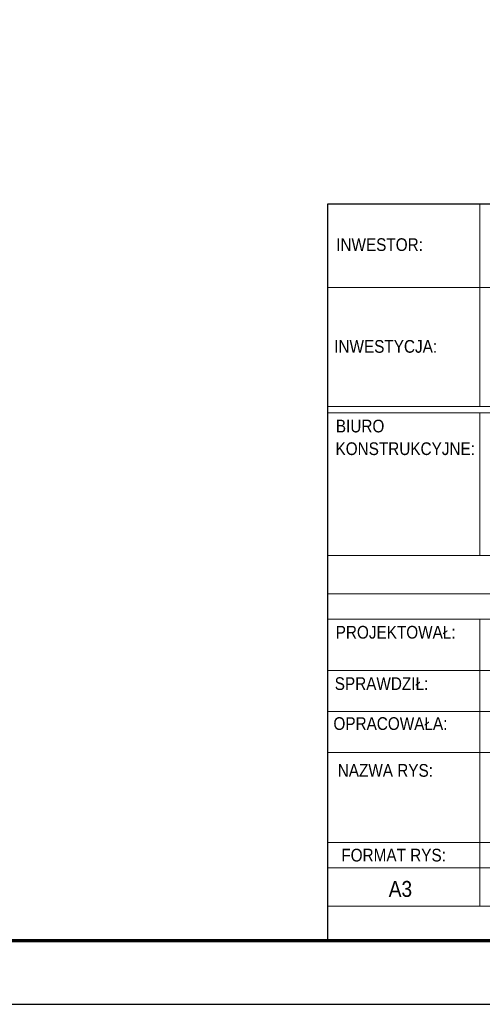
# Model space of a CAD drawing. Header units: millimetres. Extents: x 2268 to 2689, y 16092 to 16416.
# Tile 7 of 13: x 2520 to 2593, y 16092 to 16247. Entities that reach past the tile are written whole.
import ezdxf
from ezdxf.enums import TextEntityAlignment as Align

# ---------------------------------------------------------------- set-up
doc = ezdxf.new("R2010")
doc.units = ezdxf.units.MM
doc.header["$LTSCALE"] = 10
doc.layers.add('_FORMATKA', color=8, linetype='Continuous', plot=False)
doc.layers.add('_RAMKA', color=7, linetype='Continuous', lineweight=35)
doc.layers.add('PS_DIM', color=4, linetype='Continuous', lineweight=13)
doc.layers.add('_tabelka', color=7, linetype='Continuous')
doc.styles.add('gil', font='txt', dxfattribs={"width": 0.9})

# ---------------------------------------------------------------- blocks, each defined once
blk = doc.blocks.new('tabela_rys')
at = {"layer": '_tabelka', "color": 251, "lineweight": 15}
for p, q in [((45.62, 123.55), (45.62, 91.73)), ((21.62, 110.45), (131.62, 110.45)), ((21.62, 91.73), (131.62, 91.73)), ((21.62, 91.73), (131.62, 91.73)), ((21.62, 91.73), (131.62, 91.73)), ((131.62, 90.73), (21.62, 90.73)), ((45.62, 68.32), (45.62, 90.73)), ((21.62, 68.32), (131.48, 68.32)), ((131.62, 62.32), (21.62, 62.32)), ((21.62, 58.32), (131.62, 58.32)), ((21.62, 58.32), (131.62, 58.32)), ((45.62, 58.32), (45.62, 37.33)), ((21.62, 50.24), (131.62, 50.24)), ((21.62, 43.79), (131.62, 43.79)), ((21.62, 37.33), (131.62, 37.33)), ((21.62, 37.33), (131.62, 37.33)), ((21.62, 37.33), (131.62, 37.33)), ((21.62, 37.33), (131.62, 37.33)), ((21.62, 37.33), (131.62, 37.33)), ((21.62, 37.33), (131.62, 37.33)), ((21.62, 37.33), (131.62, 37.33)), ((21.62, 37.33), (131.62, 37.33)), ((45.62, 37.33), (45.62, 23.22)), ((21.62, 23.22), (131.62, 23.22)), ((131.62, 23.22), (21.62, 23.22)), ((45.62, 23.22), (45.62, 13.22)), ((21.62, 19.22), (131.62, 19.22)), ((21.62, 13.22), (131.62, 13.22))]:
    blk.add_line(p, q, dxfattribs=at)
at = {"layer": '_tabelka', "color": 251, "lineweight": 30}
blk.add_lwpolyline([(131.62, 123.55), (21.62, 123.55), (21.62, 7.77), (131.62, 7.77)], close=True, dxfattribs=at)
at = {"layer": '_tabelka', "color": 12, "style": 'gil', "width": 0.9}
for s, p in [('INWESTOR:', (29.83, 117.19)), ('INWESTYCJA:', (30.79, 101.19)), ('BIURO', (26.77, 88.67)), ('KONSTRUKCYJNE:', (33.87, 85.11)), ('PROJEKTOWAŁ: ', (32.69, 56.26)), ('SPRAWDZIŁ: ', (30.47, 48.18)), ('OPRACOWAŁA: ', (31.87, 41.9)), ('NAZWA RYS:', (30.74, 34.54))]:
    blk.add_text(s, height=2, dxfattribs=at).set_placement(p, align=Align.MIDDLE)
at = {"layer": '_tabelka', "color": 251, "style": 'gil', "width": 0.9}
blk.add_text('FORMAT RYS:', height=2, dxfattribs=at).set_placement((32.04, 21.22), align=Align.MIDDLE)
at = {"layer": '_tabelka', "color": 7, "style": 'gil', "width": 0.9}
for p in [(47.79, 34.83), (47.79, 30.29), (47.79, 26.06)]:
    blk.add_attdef('NAZWA_RYS:', text='', height=2.5, dxfattribs=at).set_placement(p, align=Align.MIDDLE_LEFT)
blk.add_attdef('FORMAT', text='', height=2.5, dxfattribs=at).set_placement((33.12, 15.91), align=Align.MIDDLE)
at = {"layer": '_tabelka', "color": 7, "style": 'gil', "width": 0.9, "flags": 8}
for tag, p in [('DATA', (61.11, 15.91)), ('SKALA', (87.85, 15.91)), ('NR_RYSUNKU', (117.18, 15.91))]:
    blk.add_attdef(tag, text='', height=2.5, dxfattribs=at).set_placement(p, align=Align.MIDDLE)

msp = doc.modelspace()

# ---------------------------------------------------------------- linework, layer by layer
at = {"layer": '_FORMATKA', "lineweight": -3}
msp.add_lwpolyline([(2268.31, 16091.93), (2688.31, 16091.93), (2688.31, 16388.93), (2268.31, 16388.93)], close=True, dxfattribs=at)
at = {"layer": '_RAMKA', "lineweight": -3, "const_width": 0.5}
msp.add_lwpolyline([(2298.31, 16101.93), (2678.31, 16101.93), (2678.31, 16378.93), (2298.31, 16378.93)], close=True, dxfattribs=at)

# ---------------------------------------------------------------- block references
at = {"layer": 'PS_DIM', "color": 7}
ref = msp.add_blockref('tabela_rys', (2546.69, 16094.16), dxfattribs=at)
ref.add_attrib('FORMAT', 'A3', dxfattribs={"layer": '_tabelka', "color": 7, "height": 2.5, "style": 'gil', "width": 0.9}).set_placement((2579.8, 16110.07), align=Align.MIDDLE)

doc.saveas('drawing.dxf')
